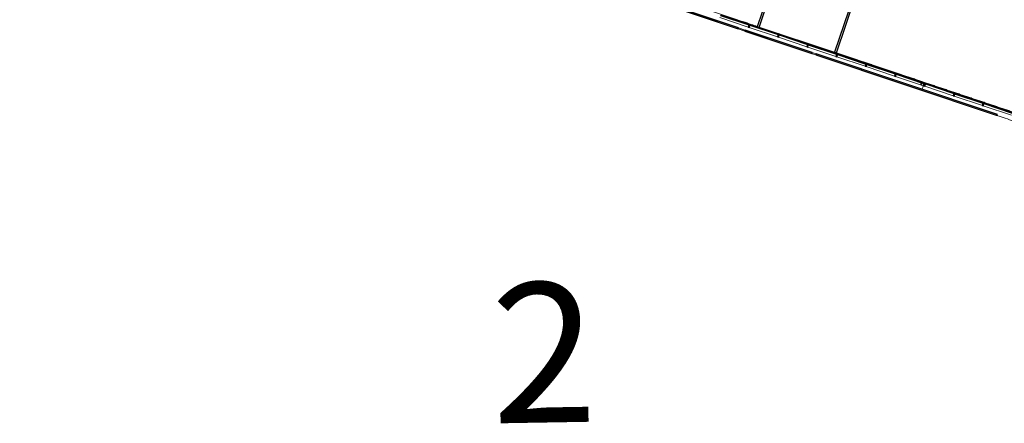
# Model space of a CAD drawing. Header units: millimetres. Extents: x 1512 to 2105, y 794 to 1149.
# Tile 83 of 256: x 1800 to 1848, y 813 to 833. Entities that reach past the tile are written whole.
import ezdxf

# ---------------------------------------------------------------- set-up
doc = ezdxf.new("R2010")
doc.units = ezdxf.units.MM
for name, color, linetype, lineweight in [('A-FLOR', 192, 'Continuous', 9), ('A-GENM', 13, 'Continuous', 9), ('A-GLAZ-CURT', 52, 'Continuous', 9), ('A-GLAZ-CWMG', 51, 'Continuous', 9), ('A-WALL', 113, 'Continuous', 9)]:
    doc.layers.add(name, color=color, linetype=linetype, lineweight=lineweight)
doc.styles.get("Standard").update_dxf_attribs({"font": 'arial.ttf'})

# ---------------------------------------------------------------- blocks, each defined once
blk = doc.blocks.new('Generic Models 2 - Generic Models 2-140614-دوم')
at = {"layer": 'A-GENM', "flags": 128}
blk.add_lwpolyline([(-117.596, -21.659), (-117.588, -21.635), (-117.563, -21.564), (-117.538, -21.493), (-117.534, -21.481)], dxfattribs=at)
at = {"layer": 'A-GENM'}
for points, knots in [([(-133.024, -16.25), (-132.372, -16.48), (-131.069, -16.942), (-129.119, -17.632), (-127.175, -18.32), (-125.238, -19.006), (-123.792, -19.518), (-122.831, -19.858), (-122.352, -20.028), (-121.873, -20.197), (-121.395, -20.366), (-120.918, -20.535), (-120.442, -20.704), (-119.967, -20.872), (-119.572, -21.012), (-119.257, -21.123), (-118.942, -21.235), (-118.393, -21.429), (-117.924, -21.595), (-117.613, -21.705)], [0, 0, 0, 0, 0.125, 0.25, 0.375, 0.5, 0.625, 0.65625, 0.6875, 0.71875, 0.75, 0.78125, 0.8125, 0.84375, 0.875, 0.890625, 0.90625, 0.9375, 1, 1, 1, 1]), ([(-117.613, -21.705), (-117.477, -21.754), (-117.204, -21.85), (-116.797, -21.994), (-116.389, -22.139), (-115.982, -22.283), (-115.574, -22.427), (-115.168, -22.571), (-114.761, -22.715), (-114.219, -22.907), (-113.542, -23.146), (-112.941, -23.359), (-112.611, -23.476), (-112.551, -23.497)], [0, 0, 0, 0, 0.0316805, 0.0633609, 0.0950414, 0.1267218, 0.1584023, 0.1900827, 0.2217632, 0.2534436, 0.3168045, 0.3801654, 0.3942433, 0.3942433, 0.3942433, 0.3942433])]:
    blk.add_open_spline(points, degree=3, knots=knots, dxfattribs=at)
blk = doc.blocks.new('Generic Models 4 - Generic Models 4-152240-دوم')
at = {"layer": 'A-GENM', "lineweight": 25}
for p, q in [((-161.579, -6.088), (-161.595, -6.134)), ((-161.595, -6.134), (-157.136, -7.713)), ((-157.12, -7.667), (-161.579, -6.088)), ((-157.136, -7.713), (-157.12, -7.667)), ((-156.752, -7.797), (-156.768, -7.843)), ((-156.768, -7.843), (-155.49, -8.295)), ((-155.474, -8.249), (-156.752, -7.797)), ((-155.49, -8.295), (-155.474, -8.249)), ((-155.283, -8.317), (-155.299, -8.363)), ((-155.299, -8.363), (-147.268, -11.206)), ((-147.252, -11.16), (-155.283, -8.317)), ((-147.268, -11.206), (-147.252, -11.16)), ((-146.836, -11.307), (-146.853, -11.353)), ((-146.853, -11.353), (-142.94, -12.738)), ((-142.924, -12.692), (-146.836, -11.307)), ((-142.94, -12.738), (-142.924, -12.692)), ((-132.046, -16.543), (-132.062, -16.589)), ((-132.062, -16.589), (-126.563, -18.536)), ((-126.546, -18.49), (-132.046, -16.543)), ((-126.563, -18.536), (-126.546, -18.49)), ((-126.218, -18.607), (-126.234, -18.653)), ((-126.234, -18.653), (-122.967, -19.809)), ((-122.95, -19.763), (-126.218, -18.607)), ((-122.967, -19.809), (-122.95, -19.763)), ((-122.759, -19.831), (-122.776, -19.877)), ((-122.776, -19.877), (-113.941, -23.005)), ((-113.925, -22.958), (-122.759, -19.831)), ((-113.941, -23.005), (-113.925, -22.958))]:
    blk.add_line(p, q, dxfattribs=at)
at = {"layer": 'A-GENM'}
for p, q in [((-156.768, -7.843), (-157.136, -7.713)), ((-157.12, -7.667), (-156.752, -7.797)), ((-155.299, -8.363), (-155.49, -8.295)), ((-155.474, -8.249), (-155.283, -8.317)), ((-146.853, -11.353), (-147.268, -11.206)), ((-147.252, -11.16), (-146.836, -11.307)), ((-135.84, -15.252), (-135.823, -15.206)), ((-134.874, -15.594), (-135.84, -15.252)), ((-135.823, -15.206), (-134.858, -15.548)), ((-134.858, -15.548), (-134.874, -15.594)), ((-134.797, -15.621), (-134.874, -15.594)), ((-134.858, -15.548), (-134.781, -15.575)), ((-134.797, -15.621), (-134.781, -15.575)), ((-132.062, -16.589), (-134.797, -15.621)), ((-134.781, -15.575), (-132.046, -16.543)), ((-126.234, -18.653), (-126.563, -18.536)), ((-126.546, -18.49), (-126.218, -18.607)), ((-122.95, -19.763), (-122.759, -19.831)), ((-122.776, -19.877), (-122.967, -19.809))]:
    blk.add_line(p, q, dxfattribs=at)
blk = doc.blocks.new('Rectangular Mullion - 50 x 150mm-153545-دوم')
at = {"layer": 'A-GLAZ-CWMG'}
for p, q in [((-117.517, -21.382), (-117.55, -21.476)), ((-117.51, -21.49), (-117.55, -21.476)), ((-117.5, -21.334), (-117.509, -21.358)), ((-117.46, -21.348), (-117.5, -21.334))]:
    blk.add_line(p, q, dxfattribs=at)
blk = doc.blocks.new('System Panel - Glazed-153684-دوم')
at = {"layer": 'A-GLAZ-CURT', "lineweight": 18}
for p, q in [((0.732, 0.05), (-0.732, 0.05)), ((-0.732, 0.05), (-0.732, 0.025)), ((-0.732, 0.025), (0.732, 0.025)), ((0.732, 0.025), (0.732, 0.05))]:
    blk.add_line(p, q, dxfattribs=at)
blk = doc.blocks.new('System Panel - Glazed-153701-دوم')
at = {"layer": 'A-GLAZ-CURT', "lineweight": 18}
for p, q in [((0.732, 0.049), (-0.732, 0.049)), ((-0.732, 0.049), (-0.732, 0.024)), ((-0.732, 0.024), (0.732, 0.024)), ((0.732, 0.024), (0.732, 0.049))]:
    blk.add_line(p, q, dxfattribs=at)
blk = doc.blocks.new('System Panel - Glazed-153702-دوم')
at = {"layer": 'A-GLAZ-CURT', "lineweight": 18}
for p, q in [((0.732, 0.049), (-0.732, 0.049)), ((-0.732, 0.049), (-0.732, 0.025)), ((-0.732, 0.025), (0.732, 0.025)), ((0.732, 0.025), (0.732, 0.049))]:
    blk.add_line(p, q, dxfattribs=at)
blk = doc.blocks.new('System Panel - Glazed-153703-دوم')
at = {"layer": 'A-GLAZ-CURT', "lineweight": 18}
for p, q in [((0.732, 0.049), (-0.732, 0.049)), ((-0.732, 0.049), (-0.732, 0.024)), ((-0.732, 0.024), (0.732, 0.024)), ((0.732, 0.024), (0.732, 0.049))]:
    blk.add_line(p, q, dxfattribs=at)
blk = doc.blocks.new('System Panel - Glazed-153704-دوم')
at = {"layer": 'A-GLAZ-CURT', "lineweight": 18}
for p, q in [((0.732, 0.049), (-0.732, 0.049)), ((-0.732, 0.049), (-0.732, 0.024)), ((-0.732, 0.024), (0.732, 0.024)), ((0.732, 0.024), (0.732, 0.049))]:
    blk.add_line(p, q, dxfattribs=at)
blk = doc.blocks.new('Rectangular Mullion - 50 x 150mm-153574-دوم')
at = {"layer": 'A-GLAZ-CWMG'}
for p, q in [((-117.639, -21.444), (-117.67, -21.433)), ((-117.639, -21.444), (-117.606, -21.35)), ((-117.589, -21.303), (-117.62, -21.292)), ((-117.597, -21.327), (-117.589, -21.303))]:
    blk.add_line(p, q, dxfattribs=at)
blk = doc.blocks.new('Rectangular Mullion - 50 x 150mm-153577-دوم')
at = {"layer": 'A-GLAZ-CWMG'}
for p, q in [((-116.083, -21.995), (-117.463, -21.506)), ((-116.033, -21.854), (-117.413, -21.365))]:
    blk.add_line(p, q, dxfattribs=at)
blk = doc.blocks.new('Rectangular Mullion - 50 x 150mm-153578-دوم')
at = {"layer": 'A-GLAZ-CWMG'}
for p, q in [((-114.656, -22.5), (-116.036, -22.012)), ((-114.606, -22.359), (-115.986, -21.87))]:
    blk.add_line(p, q, dxfattribs=at)
blk = doc.blocks.new('Rectangular Mullion - 50 x 150mm-153579-دوم')
at = {"layer": 'A-GLAZ-CWMG'}
for p, q in [((-113.229, -23.005), (-114.609, -22.517)), ((-113.179, -22.864), (-114.559, -22.375))]:
    blk.add_line(p, q, dxfattribs=at)
blk = doc.blocks.new('Rectangular Mullion - 50 x 150mm-153598-دوم')
at = {"layer": 'A-GLAZ-CWMG'}
for p, q in [((-117.606, -21.35), (-117.639, -21.444)), ((-117.55, -21.476), (-117.639, -21.444)), ((-117.589, -21.303), (-117.597, -21.327)), ((-117.5, -21.334), (-117.589, -21.303)), ((-117.55, -21.476), (-117.517, -21.382)), ((-117.509, -21.358), (-117.5, -21.334))]:
    blk.add_line(p, q, dxfattribs=at)
blk = doc.blocks.new('Rectangular Mullion - 50 x 150mm-153601-دوم')
at = {"layer": 'A-GLAZ-CWMG'}
for p, q in [((-160.229, -6.208), (-158.848, -6.696)), ((-158.899, -6.837), (-160.279, -6.349))]:
    blk.add_line(p, q, dxfattribs=at)
blk = doc.blocks.new('Rectangular Mullion - 50 x 150mm-V11-دوم')
at = {"layer": 'A-GLAZ-CWMG'}
for p, q in [((-125.976, -18.333), (-125.633, -18.455)), ((-124.646, -18.963), (-126.026, -18.475)), ((-125.539, -18.488), (-124.596, -18.822))]:
    blk.add_line(p, q, dxfattribs=at)
blk = doc.blocks.new('Rectangular Mullion - 50 x 150mm-153608-دوم')
at = {"layer": 'A-GLAZ-CWMG'}
for p, q in [((-117.67, -21.433), (-118.89, -21.001)), ((-118.84, -20.86), (-117.62, -21.292)), ((-117.67, -21.433), (-117.637, -21.339)), ((-117.629, -21.316), (-117.62, -21.292))]:
    blk.add_line(p, q, dxfattribs=at)
blk = doc.blocks.new('Rectangular Mullion - 50 x 150mm-153629-دوم')
at = {"layer": 'A-GLAZ-CWMG', "lineweight": 25}
for p, q in [((-0.025, 0.075), (0.025, 0.075)), ((-0.025, -0.075), (-0.025, 0.075)), ((0.025, 0.075), (0.025, -0.075)), ((0.025, -0.075), (-0.025, -0.075))]:
    blk.add_line(p, q, dxfattribs=at)
blk = doc.blocks.new('Rectangular Mullion - 50 x 150mm-153630-دوم')
at = {"layer": 'A-GLAZ-CWMG', "lineweight": 25}
for p, q in [((-0.025, 0.075), (0.025, 0.075)), ((-0.025, -0.075), (-0.025, 0.075)), ((0.025, 0.075), (0.025, -0.075)), ((0.025, -0.075), (-0.025, -0.075))]:
    blk.add_line(p, q, dxfattribs=at)
blk = doc.blocks.new('Rectangular Mullion - 50 x 150mm-153631-دوم')
at = {"layer": 'A-GLAZ-CWMG', "lineweight": 25}
for p, q in [((-0.025, 0.075), (0.025, 0.075)), ((-0.025, -0.075), (-0.025, 0.075)), ((0.025, 0.075), (0.025, -0.075)), ((0.025, -0.075), (-0.025, -0.075))]:
    blk.add_line(p, q, dxfattribs=at)
blk = doc.blocks.new('Rectangular Mullion - 50 x 150mm-137391-دوم')
at = {"layer": 'A-GLAZ-CWMG', "lineweight": 25}
for p, q in [((-0.025, 0.075), (0.025, 0.075)), ((-0.025, -0.075), (-0.025, 0.075)), ((0.025, 0.075), (0.025, -0.075)), ((0.025, -0.075), (-0.025, -0.075))]:
    blk.add_line(p, q, dxfattribs=at)

msp = doc.modelspace()

# ---------------------------------------------------------------- linework, layer by layer
at = {"layer": 'A-FLOR'}
for p, q in [((1832.405, 833.866), (1836.198, 832.596)), ((1836.293, 832.564), (1839.991, 831.325)), ((1840.086, 831.294), (1844.313, 829.878))]:
    msp.add_line(p, q, dxfattribs=at)
at = {"layer": 'A-WALL', "lineweight": 25}
for p, q in [((1837.966, 837.873), (1836.19, 832.572)), ((1840.086, 831.294), (1842.074, 837.23)), ((1836.285, 832.54), (1837.412, 835.906)), ((1841.361, 835.416), (1839.991, 831.325)), ((1836.19, 832.572), (1836.285, 832.54)), ((1839.991, 831.325), (1840.086, 831.294))]:
    msp.add_line(p, q, dxfattribs=at)
at = {"layer": 'A-WALL'}
for points, knots in [([(1836.198, 832.596), (1836.1, 832.629), (1835.866, 832.707), (1835.631, 832.786), (1835.495, 832.832)], [0.53379504, 0.53379504, 0.53379504, 0.53379504, 0.55263158, 0.57894737, 0.57894737, 0.57894737, 0.57894737]), ([(1844.396, 829.85), (1844.264, 829.894), (1844.066, 829.96), (1843.801, 830.049), (1843.669, 830.093), (1843.602, 830.116)], [0, 0, 0, 0, 0.02631579, 0.03947368, 0.05263158, 0.05263158, 0.05263158, 0.05263158]), ([(1849.488, 828.144), (1849.347, 828.191), (1849.135, 828.262), (1848.853, 828.357), (1848.641, 828.428), (1848.429, 828.499), (1848.218, 828.57), (1848.006, 828.641), (1847.794, 828.712), (1847.582, 828.783), (1847.37, 828.854), (1847.158, 828.925), (1846.946, 828.996), (1846.734, 829.067), (1846.522, 829.138), (1846.309, 829.209), (1846.133, 829.268), (1845.991, 829.316), (1845.849, 829.363), (1845.672, 829.422), (1845.46, 829.493), (1845.247, 829.565), (1845.034, 829.636), (1844.75, 829.731), (1844.538, 829.803), (1844.396, 829.85)], [0, 0, 0, 0, 0.083333, 0.125, 0.166667, 0.208333, 0.25, 0.291667, 0.333333, 0.375, 0.416667, 0.458333, 0.5, 0.541667, 0.583333, 0.625, 0.666667, 0.6875, 0.708333, 0.75, 0.791667, 0.833333, 0.875, 0.916667, 1, 1, 1, 1])]:
    msp.add_open_spline(points, degree=3, knots=knots, dxfattribs=at)
for points in [[(1836.315, 832.557), (1836.307, 832.559), (1836.3, 832.562), (1836.293, 832.564)], [(1838.765, 831.736), (1838.697, 831.759), (1838.562, 831.804), (1838.358, 831.872), (1838.154, 831.941), (1838.018, 831.986), (1837.95, 832.009)], [(1842.002, 830.652), (1841.935, 830.674), (1841.801, 830.719), (1841.6, 830.786), (1841.399, 830.854), (1841.264, 830.899), (1841.197, 830.921)]]:
    msp.add_open_spline(points, degree=3, dxfattribs=at)

# ---------------------------------------------------------------- block references
at = {"layer": 'A-GENM', "rotation": 0.975769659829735}
for name in ['Generic Models 2 - Generic Models 2-140614-دوم', 'Generic Models 4 - Generic Models 4-152240-دوم']:
    msp.add_blockref(name, (1961.491, 853.164), dxfattribs=at)
at = {"layer": 'A-GLAZ-CURT', "rotation": 341.4808449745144}
for name, p in [('System Panel - Glazed-153684-دوم', (1835.08, 832.865)), ('System Panel - Glazed-153684-دوم', (1836.515, 832.384)), ('System Panel - Glazed-153684-دوم', (1837.951, 831.903)), ('System Panel - Glazed-153684-دوم', (1839.386, 831.422)), ('System Panel - Glazed-153684-دوم', (1840.822, 830.942)), ('System Panel - Glazed-153684-دوم', (1842.258, 830.461)), ('System Panel - Glazed-153701-دوم', (1843.693, 829.98)), ('System Panel - Glazed-153702-دوم', (1845.129, 829.499)), ('System Panel - Glazed-153703-دوم', (1846.564, 829.018)), ('System Panel - Glazed-153704-دوم', (1848, 828.537))]:
    msp.add_blockref(name, p, dxfattribs=at)
at = {"layer": 'A-GLAZ-CWMG', "rotation": 0.975769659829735}
for name, p in [('Rectangular Mullion - 50 x 150mm-153601-دوم', (1994.509, 842.104)), ('Rectangular Mullion - 50 x 150mm-V11-دوم', (1961.491, 853.164)), ('Rectangular Mullion - 50 x 150mm-153601-دوم', (1997.38, 841.142)), ('Rectangular Mullion - 50 x 150mm-153601-دوم', (1998.816, 840.661)), ('Rectangular Mullion - 50 x 150mm-153601-دوم', (2000.251, 840.18)), ('Rectangular Mullion - 50 x 150mm-153601-دوم', (2001.687, 839.699)), ('Rectangular Mullion - 50 x 150mm-153608-دوم', (1961.491, 853.164)), ('Rectangular Mullion - 50 x 150mm-153574-دوم', (1961.491, 853.164)), ('Rectangular Mullion - 50 x 150mm-153598-دوم', (1961.491, 853.164)), ('Rectangular Mullion - 50 x 150mm-153545-دوم', (1961.491, 853.164)), ('Rectangular Mullion - 50 x 150mm-153577-دوم', (1961.491, 853.164)), ('Rectangular Mullion - 50 x 150mm-153578-دوم', (1961.491, 853.164)), ('Rectangular Mullion - 50 x 150mm-153579-دوم', (1961.491, 853.164))]:
    msp.add_blockref(name, p, dxfattribs=at)
at = {"layer": 'A-GLAZ-CWMG', "extrusion": (0, 0, -1), "rotation": 198.5191550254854}
for name, p in [('Rectangular Mullion - 50 x 150mm-137391-دوم', (-1835.798, 832.625)), ('Rectangular Mullion - 50 x 150mm-137391-دوم', (-1837.233, 832.144)), ('Rectangular Mullion - 50 x 150mm-137391-دوم', (-1838.669, 831.663)), ('Rectangular Mullion - 50 x 150mm-137391-دوم', (-1840.104, 831.182)), ('Rectangular Mullion - 50 x 150mm-137391-دوم', (-1841.54, 830.701)), ('Rectangular Mullion - 50 x 150mm-137391-دوم', (-1842.975, 830.22)), ('Rectangular Mullion - 50 x 150mm-153629-دوم', (-1844.411, 829.739)), ('Rectangular Mullion - 50 x 150mm-153630-دوم', (-1845.847, 829.258)), ('Rectangular Mullion - 50 x 150mm-153631-دوم', (-1847.282, 828.778))]:
    msp.add_blockref(name, p, dxfattribs=at)

# ---------------------------------------------------------------- texts
at = {"insert": (1823.08, 819.978), "char_height": 6.86, "attachment_point": 1, "rotation": 0.9758}
msp.add_mtext_dynamic_manual_height_columns('2', width=263.75013, gutter_width=34.302, heights=[0], dxfattribs=at)

doc.saveas('drawing.dxf')
